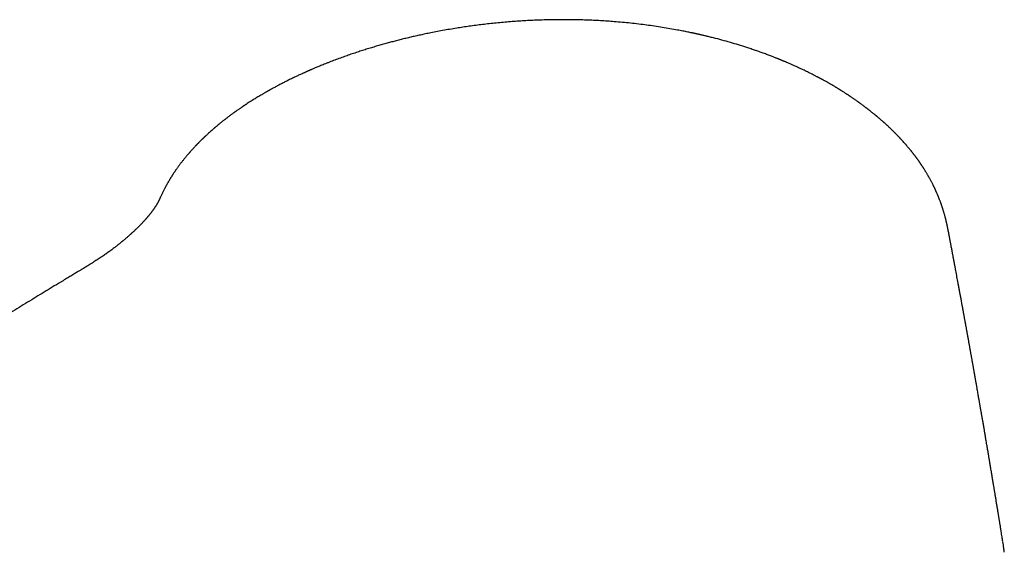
# Model space of a CAD drawing. Header units: millimetres. Extents: x 8 to 572, y 12 to 447.
# Tile 34 of 45: x 489 to 543, y 191 to 220. Entities that reach past the tile are written whole.
import ezdxf

# ---------------------------------------------------------------- set-up
doc = ezdxf.new("R2010")
doc.units = ezdxf.units.MM

msp = doc.modelspace()

# ---------------------------------------------------------------- linework, layer by layer
at = {"color": 7, "linetype": 'Continuous', "lineweight": 30}
for p, q in [((533.467, 216.713), (533.463, 216.715)), ((539.921, 208.686), (539.921, 208.69))]:
    msp.add_line(p, q, dxfattribs=at)
for points, knots in [([(533.463, 216.716), (533.435, 216.731), (533.382, 216.762), (533.305, 216.805), (533.235, 216.844), (533.173, 216.878), (533.119, 216.908), (533.072, 216.933), (533.034, 216.954), (533.004, 216.97), (532.982, 216.982), (532.966, 216.991), (532.955, 216.996), (532.946, 217.001), (532.937, 217.006), (532.922, 217.014), (532.899, 217.026), (532.868, 217.043), (532.828, 217.064), (532.782, 217.088), (532.729, 217.115), (532.601, 217.182), (532.41, 217.279), (532.157, 217.404), (531.953, 217.502), (531.789, 217.579), (531.663, 217.637), (531.536, 217.694), (531.407, 217.752), (531.276, 217.81), (531.144, 217.867), (531.032, 217.915), (530.945, 217.951), (530.886, 217.976), (530.834, 217.998), (530.79, 218.016), (530.754, 218.03), (530.724, 218.043), (530.694, 218.055), (530.661, 218.069), (530.621, 218.085), (530.577, 218.102), (530.522, 218.125), (530.455, 218.151), (530.376, 218.182), (530.288, 218.216), (530.19, 218.254), (530.082, 218.295), (529.97, 218.337), (529.856, 218.379), (529.741, 218.421), (529.622, 218.464), (529.501, 218.507), (529.339, 218.563), (529.137, 218.632), (528.827, 218.734), (528.448, 218.854), (527.996, 218.989), (527.536, 219.118), (527.184, 219.21), (526.949, 219.269), (526.836, 219.297), (526.732, 219.323), (526.637, 219.345), (526.552, 219.366), (526.475, 219.383), (526.408, 219.399), (526.35, 219.412), (526.302, 219.423), (526.267, 219.431), (526.244, 219.436), (526.229, 219.44), (526.218, 219.442), (526.207, 219.445), (526.19, 219.448), (526.163, 219.454), (526.126, 219.462), (526.085, 219.472), (526.04, 219.481), (525.994, 219.491), (525.946, 219.502), (525.876, 219.517), (525.783, 219.536), (525.663, 219.561), (525.535, 219.587), (525.399, 219.614), (525.254, 219.642), (525.018, 219.686), (524.691, 219.745), (524.271, 219.815), (523.846, 219.88), (523.414, 219.94), (522.976, 219.995), (522.532, 220.045), (522.082, 220.089), (521.659, 220.125), (521.261, 220.155), (520.889, 220.178), (520.509, 220.198), (520.112, 220.215), (519.697, 220.227), (519.263, 220.235), (518.822, 220.237), (518.373, 220.234), (517.916, 220.226), (517.487, 220.212), (517.084, 220.195), (516.711, 220.175), (516.333, 220.151), (515.951, 220.122), (515.567, 220.09), (515.182, 220.053), (514.802, 220.013), (514.43, 219.97), (514.065, 219.924), (513.709, 219.876), (513.36, 219.825), (513, 219.769), (512.63, 219.708), (512.25, 219.641), (511.881, 219.572), (511.545, 219.506), (511.24, 219.442), (510.966, 219.383), (510.698, 219.323), (510.434, 219.262), (510.171, 219.199), (509.906, 219.134), (509.647, 219.067), (509.391, 218.999), (509.138, 218.93), (508.878, 218.857), (508.613, 218.78), (508.342, 218.699), (508.067, 218.615), (507.79, 218.527), (507.511, 218.435), (507.226, 218.339), (506.938, 218.238), (506.645, 218.133), (506.349, 218.023), (506.101, 217.928), (505.908, 217.852), (505.772, 217.798), (505.645, 217.747), (505.528, 217.699), (505.421, 217.655), (505.324, 217.614), (505.239, 217.578), (505.165, 217.547), (505.103, 217.52), (505.047, 217.496), (504.998, 217.475), (504.956, 217.456), (504.921, 217.441), (504.893, 217.429), (504.874, 217.42), (504.862, 217.415), (504.856, 217.412), (504.85, 217.41), (504.842, 217.406), (504.829, 217.4), (504.803, 217.389), (504.766, 217.372), (504.72, 217.352), (504.668, 217.328), (504.611, 217.303), (504.542, 217.271), (504.46, 217.233), (504.363, 217.188), (504.256, 217.138), (504.144, 217.085), (504.03, 217.03), (503.922, 216.978), (503.818, 216.926), (503.716, 216.875), (503.615, 216.825), (503.516, 216.774), (503.422, 216.726), (503.332, 216.679), (503.241, 216.631), (503.148, 216.582), (503.052, 216.53), (502.971, 216.486), (502.905, 216.45), (502.857, 216.423), (502.812, 216.398), (502.772, 216.376), (502.738, 216.357), (502.71, 216.341), (502.687, 216.328), (502.665, 216.316), (502.639, 216.301), (502.604, 216.281), (502.562, 216.257), (502.512, 216.228), (502.457, 216.196), (502.4, 216.163), (502.292, 216.1), (502.133, 216.005), (501.927, 215.879), (501.712, 215.743), (501.555, 215.642), (501.456, 215.577), (501.426, 215.556), (501.4, 215.539), (501.379, 215.525), (501.362, 215.514), (501.35, 215.506), (501.339, 215.498), (501.327, 215.49), (501.31, 215.479), (501.287, 215.463), (501.254, 215.441), (501.213, 215.413), (501.142, 215.364), (501.047, 215.298), (500.929, 215.215), (500.835, 215.147), (500.763, 215.095), (500.711, 215.057), (500.66, 215.019), (500.612, 214.983), (500.564, 214.947), (500.517, 214.912), (500.474, 214.879), (500.436, 214.85), (500.403, 214.825), (500.372, 214.801), (500.339, 214.775), (500.3, 214.745), (500.255, 214.71), (500.198, 214.664), (500.129, 214.609), (500.049, 214.545), (499.982, 214.49), (499.927, 214.444), (499.888, 214.411), (499.851, 214.38), (499.82, 214.354), (499.797, 214.334), (499.778, 214.319), (499.762, 214.305), (499.744, 214.289), (499.722, 214.27), (499.697, 214.249), (499.669, 214.225), (499.641, 214.199), (499.561, 214.13), (499.478, 214.055), (499.391, 213.976), (499.349, 213.937), (499.307, 213.898), (499.272, 213.866), (499.245, 213.841), (499.228, 213.824), (499.215, 213.812), (499.204, 213.802), (499.192, 213.791), (499.176, 213.775), (499.154, 213.754), (499.127, 213.728), (499.097, 213.699), (499.052, 213.656), (498.993, 213.597), (498.936, 213.54), (498.891, 213.494), (498.86, 213.463), (498.83, 213.433), (498.804, 213.406), (498.784, 213.385), (498.769, 213.369), (498.757, 213.356), (498.743, 213.342), (498.725, 213.323), (498.693, 213.29), (498.65, 213.244), (498.599, 213.189), (498.551, 213.136), (498.507, 213.087), (498.467, 213.043), (498.434, 213.006), (498.407, 212.975), (498.385, 212.951), (498.364, 212.926), (498.341, 212.9), (498.315, 212.869), (498.284, 212.833), (498.248, 212.791), (498.209, 212.744), (498.171, 212.698), (498.135, 212.654), (498.098, 212.608), (498.057, 212.558), (498.012, 212.501), (497.968, 212.444), (497.925, 212.389), (497.885, 212.337), (497.846, 212.285), (497.808, 212.233), (497.769, 212.18), (497.731, 212.128), (497.698, 212.081), (497.67, 212.041), (497.645, 212.005), (497.62, 211.969), (497.593, 211.929), (497.565, 211.887), (497.535, 211.844), (497.506, 211.8), (497.479, 211.758), (497.453, 211.718), (497.428, 211.677), (497.4, 211.634), (497.372, 211.589), (497.345, 211.545), (497.317, 211.499), (497.289, 211.451), (497.259, 211.401), (497.229, 211.35), (497.201, 211.3), (497.172, 211.25), (497.144, 211.2), (497.117, 211.149), (497.09, 211.1), (497.065, 211.053), (497.037, 210.999), (497.005, 210.936), (496.968, 210.865), (496.935, 210.797), (496.904, 210.734), (496.877, 210.676), (496.849, 210.617), (496.823, 210.563), (496.801, 210.516), (496.782, 210.478), (496.766, 210.443), (496.752, 210.415), (496.741, 210.392), (496.731, 210.371), (496.72, 210.35), (496.711, 210.331), (496.702, 210.314), (496.695, 210.3), (496.687, 210.284), (496.678, 210.267), (496.67, 210.25), (496.663, 210.237), (496.657, 210.226), (496.651, 210.215), (496.645, 210.204), (496.638, 210.191), (496.629, 210.176), (496.62, 210.159), (496.611, 210.143), (496.602, 210.127), (496.594, 210.115), (496.588, 210.104), (496.581, 210.092), (496.573, 210.079), (496.565, 210.066), (496.558, 210.054), (496.552, 210.045), (496.547, 210.037), (496.541, 210.028), (496.535, 210.018), (496.528, 210.008), (496.517, 209.99), (496.501, 209.966), (496.482, 209.937), (496.463, 209.908), (496.442, 209.878), (496.42, 209.847), (496.4, 209.818), (496.382, 209.793), (496.364, 209.769), (496.346, 209.744), (496.328, 209.72), (496.311, 209.698), (496.295, 209.677), (496.277, 209.653), (496.258, 209.629), (496.237, 209.602), (496.216, 209.576), (496.195, 209.55), (496.176, 209.526), (496.16, 209.506), (496.145, 209.488), (496.13, 209.469), (496.111, 209.447), (496.089, 209.421), (496.066, 209.394), (496.042, 209.366), (496.018, 209.338), (495.995, 209.312), (495.973, 209.287), (495.953, 209.265), (495.935, 209.244), (495.913, 209.221), (495.887, 209.192), (495.858, 209.16), (495.827, 209.127), (495.795, 209.093), (495.763, 209.06), (495.732, 209.028), (495.704, 208.998), (495.677, 208.971), (495.652, 208.946), (495.629, 208.922), (495.604, 208.897), (495.575, 208.869), (495.541, 208.835), (495.504, 208.798), (495.464, 208.76), (495.426, 208.723), (495.39, 208.689), (495.357, 208.658), (495.325, 208.628), (495.296, 208.602), (495.274, 208.581), (495.258, 208.566), (495.245, 208.555), (495.231, 208.542), (495.215, 208.528), (495.196, 208.51), (495.173, 208.49), (495.133, 208.453), (495.075, 208.402), (495.008, 208.343), (494.948, 208.291), (494.895, 208.246), (494.845, 208.203), (494.799, 208.165), (494.759, 208.132), (494.724, 208.103), (494.692, 208.076), (494.658, 208.048), (494.62, 208.017), (494.576, 207.982), (494.525, 207.941), (494.468, 207.896), (494.405, 207.846), (494.337, 207.793), (494.261, 207.735), (494.176, 207.671), (494.103, 207.617), (494.047, 207.576), (494.012, 207.55), (493.98, 207.527), (493.953, 207.508), (493.93, 207.492), (493.912, 207.479), (493.898, 207.469), (493.886, 207.46), (493.87, 207.449), (493.848, 207.433), (493.82, 207.413), (493.768, 207.376), (493.692, 207.324), (493.594, 207.257), (493.491, 207.188), (493.384, 207.117), (493.27, 207.043), (493.149, 206.965), (493.049, 206.902), (492.973, 206.855), (492.927, 206.826), (492.884, 206.799), (492.845, 206.775), (492.81, 206.753), (492.779, 206.734), (492.751, 206.717), (492.728, 206.702), (492.709, 206.691), (492.691, 206.679), (492.67, 206.667), (492.643, 206.651), (492.615, 206.633), (492.582, 206.613), (492.544, 206.59), (492.502, 206.564), (492.456, 206.536), (492.398, 206.501), (492.329, 206.459), (492.246, 206.409), (492.155, 206.354), (492.056, 206.295), (491.949, 206.231), (491.837, 206.163), (491.72, 206.092), (491.598, 206.019), (491.471, 205.942), (491.342, 205.864), (491.108, 205.723), (490.769, 205.516), (490.321, 205.244), (489.867, 204.967), (489.407, 204.686), (488.941, 204.4), (488.534, 204.15), (488.185, 203.935), (487.896, 203.757), (487.606, 203.578), (487.314, 203.398), (487.025, 203.219), (486.743, 203.044), (486.469, 202.874), (486.201, 202.708), (485.939, 202.544), (485.682, 202.384), (485.431, 202.227), (485.186, 202.075), (484.949, 201.926), (484.719, 201.782), (484.496, 201.642), (484.288, 201.512), (484.096, 201.391), (483.918, 201.279), (483.745, 201.171), (483.578, 201.066), (483.417, 200.964), (483.261, 200.865), (483.11, 200.77), (482.933, 200.658), (482.726, 200.527), (482.485, 200.375), (482.238, 200.218), (481.983, 200.056), (481.72, 199.889), (481.448, 199.716), (481.169, 199.538), (480.884, 199.356), (480.593, 199.171), (480.298, 198.981), (479.997, 198.789), (479.691, 198.592), (479.375, 198.389), (479.05, 198.18), (478.718, 197.966), (478.381, 197.749), (478.043, 197.53), (477.703, 197.31), (477.362, 197.088), (476.878, 196.774), (476.25, 196.365), (475.477, 195.859), (474.697, 195.348), (474.083, 194.943), (473.635, 194.648), (473.356, 194.464), (473.077, 194.278), (472.797, 194.093), (472.521, 193.91), (472.251, 193.731), (471.99, 193.557), (471.735, 193.387), (471.484, 193.22), (471.239, 193.056), (470.999, 192.896), (470.766, 192.74), (470.54, 192.588), (470.321, 192.441), (470.111, 192.3), (469.908, 192.163), (469.711, 192.031), (469.541, 191.917), (469.397, 191.819), (469.277, 191.738), (469.159, 191.659), (469.044, 191.581), (468.93, 191.504), (468.807, 191.421), (468.673, 191.33), (468.526, 191.23), (468.373, 191.127), (468.211, 191.017), (468.041, 190.902), (467.862, 190.78), (467.677, 190.654), (467.485, 190.523), (467.288, 190.388), (467.086, 190.251), (466.879, 190.109), (466.666, 189.963), (466.445, 189.812), (466.217, 189.655), (465.98, 189.493), (465.738, 189.326), (465.489, 189.154), (465.235, 188.98), (464.982, 188.804), (464.698, 188.608), (464.387, 188.392), (464.05, 188.158), (463.72, 187.928), (463.398, 187.704), (463.085, 187.485), (462.782, 187.273), (462.488, 187.067), (462.201, 186.865), (461.961, 186.695), (461.764, 186.557), (461.611, 186.449), (461.459, 186.342), (461.311, 186.237), (461.168, 186.136), (461.033, 186.04), (460.904, 185.949), (460.783, 185.863), (460.669, 185.782), (460.562, 185.705), (460.461, 185.634), (460.368, 185.568), (460.296, 185.516), (460.245, 185.48), (460.215, 185.458), (460.189, 185.44), (460.17, 185.426), (460.152, 185.414), (460.134, 185.401), (460.11, 185.384), (460.074, 185.358), (460.025, 185.323), (459.963, 185.279), (459.894, 185.23), (459.819, 185.176), (459.737, 185.118), (459.649, 185.055), (459.551, 184.985), (459.443, 184.907), (459.323, 184.822), (459.197, 184.731), (459.066, 184.637), (458.9, 184.518), (458.703, 184.376), (458.478, 184.214), (458.26, 184.057), (458.048, 183.903), (457.844, 183.756), (457.65, 183.616), (457.464, 183.481), (457.308, 183.368), (457.182, 183.276), (457.086, 183.206), (456.995, 183.14), (456.91, 183.079), (456.832, 183.021), (456.759, 182.968), (456.691, 182.919), (456.637, 182.879), (456.593, 182.847), (456.56, 182.823), (456.531, 182.802), (456.507, 182.784), (456.488, 182.771), (456.471, 182.758), (456.451, 182.743), (456.425, 182.724), (456.392, 182.701), (456.354, 182.672), (456.31, 182.641), (456.264, 182.607), (456.135, 182.512), (455.993, 182.408), (455.838, 182.295), (455.753, 182.232), (455.668, 182.17), (455.582, 182.108), (455.495, 182.043), (455.399, 181.973), (455.295, 181.896), (455.181, 181.812), (455.061, 181.724), (454.934, 181.63), (454.801, 181.532), (454.661, 181.428), (454.541, 181.34), (454.446, 181.27), (454.381, 181.222), (454.324, 181.179), (454.273, 181.142), (454.23, 181.11), (454.195, 181.084), (454.169, 181.065), (454.15, 181.051), (454.134, 181.038), (454.118, 181.027), (454.101, 181.014), (454.078, 180.997), (454.045, 180.973), (454.002, 180.941), (453.95, 180.903), (453.89, 180.858), (453.828, 180.812), (453.764, 180.764), (453.7, 180.717), (453.635, 180.668), (453.57, 180.62), (453.482, 180.554), (453.373, 180.473), (453.246, 180.379), (453.127, 180.29), (453.022, 180.212), (452.929, 180.142), (452.843, 180.077), (452.754, 180.011), (452.664, 179.943), (452.588, 179.887), (452.529, 179.843), (452.488, 179.812), (452.452, 179.785), (452.42, 179.762), (452.397, 179.744), (452.379, 179.731), (452.367, 179.721), (452.355, 179.712), (452.339, 179.701), (452.319, 179.686), (452.293, 179.666), (452.261, 179.642), (452.226, 179.615), (452.188, 179.587), (452.15, 179.559), (452.065, 179.494), (451.969, 179.422), (451.866, 179.344), (451.804, 179.297), (451.747, 179.254), (451.696, 179.214), (451.654, 179.182), (451.621, 179.156), (451.596, 179.136), (451.569, 179.115), (451.536, 179.089), (451.492, 179.053), (451.44, 179.01), (451.384, 178.963), (451.332, 178.919), (451.283, 178.876), (451.238, 178.836), (451.197, 178.798), (451.158, 178.761), (451.116, 178.721), (451.076, 178.681), (451.04, 178.645), (451.012, 178.616), (450.984, 178.587), (450.954, 178.555), (450.924, 178.523), (450.896, 178.491), (450.87, 178.462), (450.846, 178.434), (450.82, 178.404), (450.792, 178.37), (450.761, 178.333), (450.729, 178.292), (450.696, 178.249), (450.666, 178.209), (450.64, 178.174), (450.62, 178.146), (450.602, 178.12), (450.583, 178.093), (450.565, 178.066), (450.546, 178.039), (450.526, 178.008), (450.503, 177.972), (450.476, 177.929), (450.448, 177.882), (450.422, 177.838), (450.4, 177.798), (450.384, 177.769), (450.37, 177.745), (450.358, 177.722), (450.345, 177.698), (450.331, 177.67), (450.316, 177.639), (450.3, 177.606), (450.283, 177.571), (450.267, 177.537), (450.251, 177.501), (450.235, 177.466), (450.22, 177.43), (450.205, 177.394), (450.189, 177.355), (450.172, 177.311), (450.154, 177.262), (450.137, 177.212), (450.121, 177.166), (450.106, 177.12), (450.093, 177.077), (450.082, 177.037), (450.072, 177.001), (450.063, 176.969), (450.055, 176.937), (450.047, 176.907), (450.04, 176.876), (450.033, 176.847), (450.027, 176.819), (450.021, 176.792), (450.016, 176.763), (450.009, 176.731), (450.003, 176.697), (449.997, 176.664), (449.993, 176.636), (449.989, 176.614), (449.986, 176.594), (449.983, 176.573), (449.98, 176.549), (449.977, 176.524), (449.973, 176.495), (449.97, 176.464), (449.967, 176.432), (449.964, 176.399), (449.961, 176.364), (449.958, 176.327), (449.956, 176.29), (449.954, 176.257), (449.953, 176.227), (449.952, 176.203), (449.951, 176.179), (449.951, 176.153), (449.95, 176.122), (449.95, 176.087), (449.951, 176.051), (449.951, 176.016), (449.952, 175.986), (449.953, 175.958), (449.955, 175.928), (449.956, 175.895), (449.958, 175.864), (449.96, 175.837), (449.963, 175.807), (449.966, 175.773), (449.97, 175.73), (449.975, 175.682), (449.981, 175.636), (449.987, 175.593), (449.993, 175.557), (449.997, 175.529), (450.001, 175.507), (450.004, 175.491), (450.007, 175.47), (450.012, 175.442), (450.018, 175.412), (450.022, 175.391), (450.023, 175.382)], [0, 0, 0, 0, 0.000949, 0.0018122, 0.0025895, 0.0032809, 0.0038864, 0.0044059, 0.0048394, 0.0051482, 0.0053912, 0.0055683, 0.0056795, 0.0057569, 0.0058542, 0.0059801, 0.0062507, 0.0065993, 0.0070259, 0.0075305, 0.0081131, 0.0087454, 0.0116954, 0.0142793, 0.0168159, 0.0181027, 0.0194005, 0.0207091, 0.0220286, 0.023359, 0.0247003, 0.0260396, 0.0267138, 0.0273084, 0.0278234, 0.0282588, 0.0286146, 0.0288945, 0.0291543, 0.029509, 0.0298856, 0.0303257, 0.0308296, 0.031513, 0.032287, 0.0331517, 0.0341071, 0.0351532, 0.0362901, 0.0373345, 0.0384454, 0.0395974, 0.040752, 0.0419088, 0.0441872, 0.0464739, 0.0505777, 0.0547077, 0.0588637, 0.0630457, 0.0641269, 0.065129, 0.0660469, 0.0668805, 0.0676298, 0.0682949, 0.0688941, 0.0694032, 0.069822, 0.0701506, 0.070311, 0.0704357, 0.0705248, 0.0705997, 0.0707272, 0.0709734, 0.071309, 0.0716787, 0.0720648, 0.0724673, 0.0728864, 0.0733219, 0.0742822, 0.0753139, 0.0764172, 0.0775921, 0.0788385, 0.0801405, 0.08366, 0.0872133, 0.0908002, 0.0944207, 0.0980746, 0.1017619, 0.1054825, 0.1092382, 0.1122388, 0.1152935, 0.1184023, 0.1215651, 0.1250411, 0.1285798, 0.132181, 0.1358444, 0.1395698, 0.1433573, 0.1463768, 0.1494347, 0.1525311, 0.1556659, 0.1588392, 0.1620346, 0.1651817, 0.1682724, 0.1713068, 0.1742849, 0.1772066, 0.1800721, 0.1833769, 0.1866036, 0.1897521, 0.1928223, 0.1952517, 0.1976298, 0.1999566, 0.2022322, 0.2045612, 0.2068676, 0.2092525, 0.2114542, 0.2137239, 0.2160615, 0.2184671, 0.2209406, 0.2234818, 0.2260222, 0.2286267, 0.2312954, 0.2340281, 0.2368248, 0.2396854, 0.2426098, 0.2440451, 0.2453895, 0.2466429, 0.2478055, 0.2488772, 0.2498582, 0.2507483, 0.2514528, 0.2520878, 0.2526534, 0.2531496, 0.2535764, 0.2539338, 0.2542218, 0.2544404, 0.2545237, 0.2545897, 0.2546383, 0.2546933, 0.2548314, 0.2550588, 0.2554799, 0.25596, 0.2564934, 0.2570802, 0.2577204, 0.2586394, 0.2596498, 0.2607516, 0.2619951, 0.2631985, 0.2643556, 0.2654664, 0.266531, 0.2676646, 0.2687406, 0.269759, 0.2707341, 0.2717335, 0.2727662, 0.2738322, 0.2749315, 0.2754956, 0.2760626, 0.276579, 0.2770316, 0.2774203, 0.2777401, 0.2779982, 0.2782186, 0.2784919, 0.278898, 0.2793918, 0.2799733, 0.2806289, 0.2812967, 0.281969, 0.2844073, 0.2869015, 0.289377, 0.2922684, 0.2927041, 0.2930859, 0.2934104, 0.2936775, 0.2938873, 0.2940398, 0.2941489, 0.2943001, 0.2945081, 0.2947728, 0.2952052, 0.2957348, 0.2963618, 0.297914, 0.2994405, 0.3009404, 0.3016383, 0.3023302, 0.3030163, 0.3036793, 0.3042864, 0.3049772, 0.3055763, 0.3060837, 0.3065223, 0.3069337, 0.3073755, 0.3079115, 0.3085418, 0.3092663, 0.3103342, 0.3114658, 0.3126606, 0.3132458, 0.313845, 0.3143968, 0.3148521, 0.3152108, 0.3154421, 0.3156617, 0.3159328, 0.3162554, 0.3166296, 0.317054, 0.317493, 0.3179305, 0.3206436, 0.3213104, 0.3219716, 0.3226274, 0.3232748, 0.3236243, 0.3238989, 0.3240986, 0.3242374, 0.324405, 0.3246832, 0.3250339, 0.3254571, 0.3259528, 0.3264993, 0.3276348, 0.3288524, 0.3293623, 0.3298854, 0.3304103, 0.3308609, 0.3312231, 0.3314456, 0.3316226, 0.3318501, 0.3321538, 0.332533, 0.3334871, 0.3343877, 0.335235, 0.3360288, 0.3367502, 0.3373863, 0.3378261, 0.3382132, 0.3385709, 0.3389907, 0.339482, 0.3400246, 0.3407255, 0.3414805, 0.342228, 0.3429195, 0.343555, 0.3443821, 0.3452779, 0.3462157, 0.3470349, 0.3478433, 0.3486382, 0.3494231, 0.350227, 0.3510534, 0.3518265, 0.3523691, 0.3528726, 0.3534196, 0.3540194, 0.3546527, 0.3553123, 0.3559859, 0.3566148, 0.3571915, 0.3577738, 0.3584104, 0.3591003, 0.3597724, 0.360383, 0.3611332, 0.3618735, 0.3626127, 0.3633632, 0.3640665, 0.3648314, 0.3655877, 0.366309, 0.3669989, 0.367665, 0.3686986, 0.3697903, 0.3709424, 0.3718431, 0.3727753, 0.3737392, 0.3747208, 0.3754437, 0.3761137, 0.3767308, 0.3773088, 0.3776684, 0.3780556, 0.3784675, 0.3788563, 0.3792064, 0.3795265, 0.3798892, 0.3803114, 0.3806958, 0.3809989, 0.3812253, 0.3814645, 0.3817451, 0.3820671, 0.3824325, 0.3828332, 0.3832746, 0.3836741, 0.383982, 0.3842025, 0.384481, 0.3848188, 0.3851536, 0.3854278, 0.3856337, 0.3858064, 0.3860026, 0.3862229, 0.3864674, 0.3867329, 0.3873901, 0.3880854, 0.388654, 0.3892531, 0.3899723, 0.3905924, 0.3910842, 0.3915323, 0.3920496, 0.3925375, 0.3929677, 0.3933627, 0.393817, 0.3943405, 0.3948221, 0.3953437, 0.3958787, 0.3963372, 0.3967118, 0.3970075, 0.3973742, 0.3978033, 0.3982947, 0.398822, 0.3993518, 0.3998726, 0.4003832, 0.4008487, 0.4012534, 0.4016155, 0.4020266, 0.4025843, 0.4031897, 0.4038063, 0.4044343, 0.4050665, 0.4056683, 0.4062038, 0.406708, 0.4071725, 0.4075938, 0.4080025, 0.4085444, 0.4091644, 0.4098535, 0.4105615, 0.4112805, 0.4118533, 0.4124329, 0.4130041, 0.4134949, 0.4138963, 0.4141283, 0.414318, 0.4145339, 0.4148026, 0.4151242, 0.4154985, 0.4159254, 0.4171388, 0.4183129, 0.4191761, 0.4200169, 0.4208237, 0.4215367, 0.4221475, 0.422656, 0.4231465, 0.4236509, 0.424216, 0.4248713, 0.4256313, 0.426485, 0.427417, 0.4284138, 0.4294754, 0.4307178, 0.4320385, 0.4325772, 0.4330767, 0.4335132, 0.4338868, 0.4342026, 0.4344532, 0.4346385, 0.4347772, 0.4349579, 0.4352753, 0.4356834, 0.4361315, 0.4373885, 0.4387276, 0.4400384, 0.4414259, 0.4428908, 0.444433, 0.4460526, 0.4466658, 0.4472585, 0.4477959, 0.448278, 0.4487048, 0.4490765, 0.4494435, 0.4497339, 0.4499476, 0.4501142, 0.4504238, 0.4507222, 0.4510716, 0.4514746, 0.4519312, 0.4524413, 0.453005, 0.4536222, 0.4545282, 0.455529, 0.4566246, 0.4578149, 0.4591, 0.46048, 0.4618682, 0.4633412, 0.464885, 0.4664416, 0.4680049, 0.4733395, 0.4787491, 0.4842339, 0.4897939, 0.4954291, 0.5011395, 0.5046064, 0.5081005, 0.5116218, 0.5151702, 0.5187183, 0.5221249, 0.5254493, 0.5286912, 0.5318509, 0.5349901, 0.5380436, 0.5410114, 0.5438934, 0.5466896, 0.5494001, 0.5520249, 0.5542512, 0.5564118, 0.5585068, 0.560536, 0.5624997, 0.5643976, 0.5662299, 0.5680083, 0.5708492, 0.5737718, 0.576776, 0.5798618, 0.5830875, 0.5863979, 0.5897929, 0.5932725, 0.5968368, 0.6004198, 0.6040845, 0.6078308, 0.6116588, 0.6156491, 0.6197245, 0.6238507, 0.6279939, 0.6321541, 0.6363314, 0.6405258, 0.649929, 0.6594169, 0.6689895, 0.6786467, 0.6820662, 0.6854963, 0.6889368, 0.6923878, 0.6958276, 0.6991309, 0.7023552, 0.7055007, 0.7085672, 0.7116085, 0.7145679, 0.7174455, 0.7202412, 0.7229552, 0.725541, 0.728048, 0.7304759, 0.732825, 0.7343472, 0.7358342, 0.7372862, 0.7387031, 0.7400925, 0.7415189, 0.7432665, 0.745086, 0.7469776, 0.7489412, 0.7510794, 0.753297, 0.7555939, 0.7579702, 0.7604258, 0.7629147, 0.7654803, 0.7681223, 0.770841, 0.7736941, 0.776627, 0.7796396, 0.782732, 0.7859027, 0.7890708, 0.7921913, 0.7964799, 0.8006752, 0.804777, 0.8087855, 0.8127006, 0.8164548, 0.8201189, 0.8236929, 0.8271767, 0.8291228, 0.8310396, 0.8329271, 0.8347852, 0.8365889, 0.8382737, 0.8398723, 0.8413847, 0.8428109, 0.8441509, 0.8454046, 0.8465721, 0.8476533, 0.8480973, 0.8484819, 0.8487985, 0.8490471, 0.8492173, 0.8494463, 0.8497403, 0.8500995, 0.8507957, 0.8515731, 0.8524313, 0.8533703, 0.8543901, 0.8554907, 0.8566722, 0.8580653, 0.8595562, 0.861145, 0.8628135, 0.8644697, 0.8673646, 0.8701791, 0.8729133, 0.8755671, 0.8781404, 0.8805403, 0.8828657, 0.8851166, 0.8863943, 0.8876004, 0.8887335, 0.8897937, 0.890781, 0.8916953, 0.8925367, 0.8933051, 0.8937507, 0.8941675, 0.8945451, 0.8948464, 0.8950681, 0.8952441, 0.8954965, 0.8958257, 0.8962315, 0.8967142, 0.8972734, 0.8978651, 0.898455, 0.9021183, 0.9031938, 0.9042626, 0.9053246, 0.9063799, 0.9074672, 0.9086236, 0.9099641, 0.9113869, 0.9128922, 0.9144799, 0.9161501, 0.9179029, 0.9197375, 0.9206418, 0.9214559, 0.9221796, 0.9228129, 0.9233559, 0.9238084, 0.9241005, 0.9243368, 0.9245278, 0.9247231, 0.9249291, 0.9251597, 0.9255978, 0.9261399, 0.9267859, 0.927536, 0.9283901, 0.9291342, 0.9299425, 0.9307764, 0.9315897, 0.9323822, 0.9340765, 0.9356673, 0.9371547, 0.9385386, 0.9396042, 0.9406719, 0.9417742, 0.9429112, 0.9440829, 0.9446094, 0.9451353, 0.9455991, 0.9459872, 0.9462996, 0.9464918, 0.9466373, 0.9467662, 0.9469532, 0.9472018, 0.9475326, 0.9479327, 0.9483935, 0.9488648, 0.9493385, 0.9498145, 0.9520901, 0.952914, 0.9536928, 0.9544012, 0.9550394, 0.9556072, 0.9559581, 0.9562526, 0.9565568, 0.9569615, 0.9574671, 0.9582007, 0.9589024, 0.9595775, 0.9601912, 0.9607825, 0.9613238, 0.9618, 0.9623368, 0.9630118, 0.9634591, 0.9638204, 0.9642028, 0.9646519, 0.9650994, 0.9655198, 0.9659053, 0.9662538, 0.9666439, 0.9670851, 0.9675672, 0.968083, 0.968638, 0.9692039, 0.9696064, 0.9699266, 0.970248, 0.9705805, 0.9709139, 0.9712437, 0.971577, 0.9720504, 0.972553, 0.9731073, 0.973734, 0.974136, 0.9744957, 0.9747656, 0.9749988, 0.9752848, 0.9756232, 0.9759581, 0.9763684, 0.9767546, 0.9771704, 0.9775663, 0.9779765, 0.9783879, 0.9787902, 0.97919, 0.9797053, 0.9803152, 0.9808395, 0.9813725, 0.981878, 0.9823863, 0.982832, 0.9832191, 0.9835759, 0.9839055, 0.9842774, 0.9845946, 0.9849302, 0.9852417, 0.9855287, 0.985833, 0.9861827, 0.9865778, 0.9869711, 0.987265, 0.9875024, 0.9876959, 0.9879181, 0.9881801, 0.9884745, 0.9887574, 0.9891225, 0.989468, 0.9898156, 0.9901828, 0.9906152, 0.9910023, 0.9913827, 0.9917005, 0.9919554, 0.9921743, 0.9924686, 0.9927995, 0.9931691, 0.9935775, 0.9939585, 0.994268, 0.9945289, 0.9948523, 0.9952171, 0.9955428, 0.9958214, 0.9960633, 0.9964576, 0.9968665, 0.9973319, 0.9978455, 0.9981948, 0.9985236, 0.9988203, 0.9989533, 0.9990793, 0.9992466, 0.9994767, 0.9997719, 1, 1, 1, 1]), ([(539.921, 208.69), (539.92, 208.695), (539.917, 208.71), (539.912, 208.735), (539.907, 208.763), (539.901, 208.792), (539.894, 208.827), (539.886, 208.866), (539.878, 208.904), (539.872, 208.937), (539.865, 208.966), (539.86, 208.991), (539.854, 209.017), (539.848, 209.047), (539.841, 209.078), (539.834, 209.109), (539.828, 209.136), (539.821, 209.163), (539.814, 209.194), (539.806, 209.229), (539.797, 209.265), (539.789, 209.297), (539.782, 209.326), (539.775, 209.353), (539.766, 209.389), (539.753, 209.436), (539.737, 209.496), (539.72, 209.556), (539.704, 209.615), (539.687, 209.675), (539.668, 209.738), (539.651, 209.792), (539.638, 209.833), (539.63, 209.859), (539.623, 209.882), (539.615, 209.906), (539.607, 209.932), (539.596, 209.965), (539.583, 210.005), (539.568, 210.048), (539.552, 210.093), (539.536, 210.141), (539.518, 210.191), (539.5, 210.241), (539.481, 210.29), (539.462, 210.341), (539.444, 210.389), (539.427, 210.432), (539.414, 210.465), (539.402, 210.494), (539.392, 210.521), (539.38, 210.549), (539.366, 210.584), (539.348, 210.627), (539.328, 210.675), (539.306, 210.725), (539.286, 210.772), (539.267, 210.814), (539.25, 210.852), (539.235, 210.885), (539.221, 210.916), (539.206, 210.949), (539.19, 210.984), (539.171, 211.023), (539.151, 211.065), (539.129, 211.111), (539.102, 211.166), (539.071, 211.227), (539.038, 211.292), (539.005, 211.357), (538.969, 211.424), (538.932, 211.493), (538.898, 211.555), (538.869, 211.607), (538.844, 211.651), (538.818, 211.696), (538.791, 211.744), (538.762, 211.793), (538.731, 211.845), (538.7, 211.896), (538.668, 211.948), (538.637, 211.999), (538.608, 212.044), (538.583, 212.084), (538.562, 212.118), (538.54, 212.152), (538.517, 212.186), (538.496, 212.218), (538.477, 212.247), (538.461, 212.271), (538.446, 212.294), (538.429, 212.318), (538.41, 212.346), (538.389, 212.378), (538.366, 212.411), (538.342, 212.446), (538.316, 212.482), (538.289, 212.521), (538.264, 212.557), (538.242, 212.586), (538.227, 212.607), (538.215, 212.624), (538.202, 212.642), (538.186, 212.664), (538.165, 212.692), (538.141, 212.724), (538.116, 212.758), (538.09, 212.792), (538.065, 212.825), (538.04, 212.858), (538.014, 212.891), (537.99, 212.922), (537.969, 212.95), (537.951, 212.973), (537.937, 212.99), (537.926, 213.003), (537.916, 213.016), (537.903, 213.033), (537.886, 213.054), (537.867, 213.078), (537.837, 213.115), (537.799, 213.161), (537.756, 213.213), (537.717, 213.259), (537.685, 213.297), (537.657, 213.33), (537.63, 213.361), (537.6, 213.396), (537.554, 213.449), (537.492, 213.519), (537.431, 213.587), (537.384, 213.638), (537.355, 213.67), (537.328, 213.699), (537.305, 213.724), (537.285, 213.746), (537.265, 213.766), (537.244, 213.789), (537.219, 213.815), (537.163, 213.875), (537.103, 213.936), (537.043, 213.997), (537.013, 214.028), (536.982, 214.059), (536.952, 214.089), (536.923, 214.117), (536.898, 214.142), (536.874, 214.165), (536.849, 214.19), (536.819, 214.219), (536.783, 214.254), (536.742, 214.293), (536.698, 214.335), (536.653, 214.378), (536.612, 214.416), (536.575, 214.45), (536.544, 214.479), (536.514, 214.506), (536.487, 214.53), (536.464, 214.551), (536.444, 214.569), (536.428, 214.584), (536.409, 214.601), (536.384, 214.622), (536.353, 214.651), (536.316, 214.683), (536.276, 214.718), (536.233, 214.755), (536.193, 214.79), (536.157, 214.821), (536.124, 214.849), (536.093, 214.876), (536.064, 214.9), (536.039, 214.921), (536.019, 214.937), (536.003, 214.952), (535.985, 214.966), (535.964, 214.983), (535.938, 215.005), (535.908, 215.029), (535.869, 215.062), (535.822, 215.1), (535.771, 215.141), (535.724, 215.178), (535.683, 215.211), (535.644, 215.241), (535.61, 215.268), (535.581, 215.291), (535.557, 215.31), (535.538, 215.324), (535.523, 215.336), (535.509, 215.347), (535.493, 215.359), (535.473, 215.374), (535.448, 215.393), (535.403, 215.428), (535.341, 215.474), (535.264, 215.532), (535.192, 215.586), (535.131, 215.63), (535.081, 215.666), (535.044, 215.693), (535.008, 215.719), (534.971, 215.745), (534.929, 215.774), (534.882, 215.808), (534.829, 215.844), (534.776, 215.882), (534.722, 215.919), (534.668, 215.956), (534.615, 215.992), (534.569, 216.022), (534.532, 216.048), (534.502, 216.068), (534.475, 216.086), (534.449, 216.103), (534.42, 216.122), (534.389, 216.143), (534.348, 216.169), (534.296, 216.203), (534.232, 216.244), (534.175, 216.281), (534.126, 216.312), (534.089, 216.335), (534.056, 216.357), (534.028, 216.374), (534.006, 216.387), (533.992, 216.397), (533.982, 216.403), (533.971, 216.41), (533.956, 216.419), (533.935, 216.432), (533.907, 216.449), (533.872, 216.471), (533.827, 216.498), (533.772, 216.532), (533.708, 216.57), (533.636, 216.614), (533.555, 216.662), (533.498, 216.695), (533.468, 216.713)], [0, 0, 0, 0, 0.001099, 0.00339, 0.005269, 0.007052, 0.010093, 0.013513, 0.016712, 0.019627, 0.022159, 0.024291, 0.026503, 0.029267, 0.032521, 0.035465, 0.037848, 0.040105, 0.043098, 0.046853, 0.050412, 0.053565, 0.056324, 0.058959, 0.061588, 0.067063, 0.073293, 0.079662, 0.085428, 0.091492, 0.098084, 0.10513, 0.108343, 0.111047, 0.113323, 0.115764, 0.118488, 0.121493, 0.126449, 0.13105, 0.135402, 0.140715, 0.146357, 0.151715, 0.156803, 0.16231, 0.168381, 0.172539, 0.176214, 0.179393, 0.182075, 0.185008, 0.188822, 0.193516, 0.199267, 0.204844, 0.210165, 0.214936, 0.219128, 0.222755, 0.226182, 0.22957, 0.233777, 0.238046, 0.24282, 0.248132, 0.253592, 0.261575, 0.269084, 0.276086, 0.283894, 0.29215, 0.300127, 0.305468, 0.31044, 0.315605, 0.321279, 0.327188, 0.332959, 0.339528, 0.345604, 0.351471, 0.357858, 0.361732, 0.365719, 0.369817, 0.374026, 0.378073, 0.381468, 0.384201, 0.386786, 0.389755, 0.393147, 0.396962, 0.401189, 0.405286, 0.409697, 0.414421, 0.419411, 0.422777, 0.425331, 0.427116, 0.429006, 0.431848, 0.435334, 0.439431, 0.443654, 0.447843, 0.451997, 0.456117, 0.460203, 0.464215, 0.467706, 0.47055, 0.472748, 0.47406, 0.475649, 0.477736, 0.480323, 0.483408, 0.486891, 0.494291, 0.500881, 0.506677, 0.5118, 0.515397, 0.519271, 0.523701, 0.528689, 0.539533, 0.550679, 0.555138, 0.55946, 0.563253, 0.566504, 0.569258, 0.571658, 0.574547, 0.578012, 0.58197, 0.598043, 0.602188, 0.6063, 0.610378, 0.614423, 0.618329, 0.621694, 0.624479, 0.627598, 0.631488, 0.636241, 0.641777, 0.647481, 0.653228, 0.659018, 0.663023, 0.667048, 0.670891, 0.674253, 0.67713, 0.679522, 0.681431, 0.683343, 0.686514, 0.690394, 0.694965, 0.699902, 0.705088, 0.710525, 0.714327, 0.718243, 0.722167, 0.725608, 0.728504, 0.730855, 0.732676, 0.734447, 0.736923, 0.740105, 0.743715, 0.747224, 0.753788, 0.759917, 0.765021, 0.769779, 0.774168, 0.77802, 0.781302, 0.784014, 0.786157, 0.787757, 0.789023, 0.790797, 0.79308, 0.795872, 0.799087, 0.808034, 0.816462, 0.824382, 0.831831, 0.836256, 0.840324, 0.843997, 0.847777, 0.852153, 0.857299, 0.862975, 0.868676, 0.874333, 0.879947, 0.885518, 0.890682, 0.894209, 0.89727, 0.899874, 0.902496, 0.905408, 0.908611, 0.912105, 0.917868, 0.924365, 0.931597, 0.935261, 0.939077, 0.942537, 0.945357, 0.947537, 0.948836, 0.949714, 0.950604, 0.952093, 0.954183, 0.956874, 0.960165, 0.964765, 0.970181, 0.976413, 0.983461, 0.991324, 1, 1, 1, 1]), ([(542.909, 191.66), (542.902, 191.7), (542.889, 191.785), (542.868, 191.916), (542.845, 192.058), (542.824, 192.186), (542.805, 192.302), (542.789, 192.401), (542.774, 192.497), (542.759, 192.587), (542.746, 192.672), (542.733, 192.751), (542.72, 192.828), (542.708, 192.902), (542.696, 192.975), (542.684, 193.05), (542.671, 193.128), (542.658, 193.211), (542.643, 193.3), (542.628, 193.394), (542.612, 193.49), (542.596, 193.59), (542.579, 193.691), (542.562, 193.795), (542.545, 193.899), (542.529, 194.001), (542.512, 194.1), (542.497, 194.194), (542.482, 194.284), (542.468, 194.369), (542.455, 194.45), (542.441, 194.53), (542.428, 194.612), (542.413, 194.702), (542.396, 194.802), (542.379, 194.907), (542.361, 195.017), (542.342, 195.131), (542.322, 195.246), (542.302, 195.366), (542.282, 195.488), (542.262, 195.61), (542.243, 195.725), (542.224, 195.834), (542.208, 195.931), (542.193, 196.018), (542.18, 196.098), (542.166, 196.18), (542.151, 196.268), (542.136, 196.362), (542.118, 196.466), (542.099, 196.58), (542.078, 196.704), (542.057, 196.829), (542.034, 196.961), (542.011, 197.095), (541.988, 197.23), (541.967, 197.356), (541.947, 197.473), (541.929, 197.577), (541.913, 197.673), (541.897, 197.767), (541.88, 197.868), (541.861, 197.974), (541.844, 198.078), (541.826, 198.18), (541.809, 198.277), (541.792, 198.376), (541.775, 198.476), (541.758, 198.574), (541.743, 198.665), (541.728, 198.748), (541.715, 198.824), (541.703, 198.896), (541.69, 198.966), (541.678, 199.035), (541.666, 199.105), (541.654, 199.177), (541.641, 199.254), (541.626, 199.336), (541.611, 199.422), (541.595, 199.517), (541.576, 199.622), (541.557, 199.736), (541.535, 199.857), (541.516, 199.968), (541.499, 200.066), (541.485, 200.146), (541.472, 200.218), (541.461, 200.284), (541.45, 200.343), (541.439, 200.407), (541.427, 200.477), (541.413, 200.554), (541.398, 200.639), (541.381, 200.735), (541.366, 200.822), (541.354, 200.892), (541.344, 200.944), (541.334, 201.003), (541.323, 201.063), (541.312, 201.125), (541.301, 201.186), (541.29, 201.252), (541.278, 201.319), (541.267, 201.382), (541.256, 201.44), (541.247, 201.492), (541.239, 201.539), (541.229, 201.592), (541.218, 201.654), (541.206, 201.725), (541.193, 201.797), (541.18, 201.869), (541.168, 201.938), (541.157, 201.999), (541.147, 202.052), (541.139, 202.097), (541.132, 202.137), (541.125, 202.176), (541.117, 202.221), (541.107, 202.278), (541.095, 202.346), (541.081, 202.423), (541.066, 202.508), (541.043, 202.632), (541.015, 202.79), (540.987, 202.945), (540.966, 203.063), (540.951, 203.146), (540.936, 203.229), (540.921, 203.31), (540.907, 203.389), (540.894, 203.462), (540.882, 203.526), (540.872, 203.579), (540.865, 203.622), (540.858, 203.657), (540.852, 203.692), (540.845, 203.73), (540.836, 203.777), (540.826, 203.835), (540.813, 203.904), (540.8, 203.977), (540.786, 204.054), (540.772, 204.133), (540.757, 204.213), (540.742, 204.295), (540.727, 204.376), (540.687, 204.593), (540.646, 204.816), (540.605, 205.043), (540.588, 205.135), (540.572, 205.222), (540.558, 205.295), (540.547, 205.354), (540.538, 205.402), (540.53, 205.446), (540.523, 205.485), (540.517, 205.52), (540.51, 205.555), (540.503, 205.595), (540.494, 205.642), (540.484, 205.697), (540.472, 205.76), (540.459, 205.828), (540.43, 205.987), (540.384, 206.235), (540.336, 206.491), (540.303, 206.666), (540.287, 206.755), (540.272, 206.836), (540.258, 206.909), (540.247, 206.967), (540.238, 207.013), (540.232, 207.048), (540.226, 207.08), (540.22, 207.113), (540.212, 207.151), (540.204, 207.196), (540.194, 207.248), (540.183, 207.309), (540.17, 207.376), (540.157, 207.448), (540.143, 207.52), (540.127, 207.603), (540.11, 207.695), (540.091, 207.794), (540.074, 207.885), (540.058, 207.97), (540.043, 208.047), (540.029, 208.119), (540.016, 208.192), (540.001, 208.269), (539.985, 208.355), (539.966, 208.451), (539.946, 208.56), (539.93, 208.64), (539.922, 208.683), (539.922, 208.686)], [0, 0, 0, 0, 0.00697, 0.01482, 0.023049, 0.0317, 0.037383, 0.043256, 0.049018, 0.054285, 0.059055, 0.063793, 0.068171, 0.072505, 0.076795, 0.081056, 0.085574, 0.090457, 0.095691, 0.101146, 0.106788, 0.112617, 0.118585, 0.124638, 0.130776, 0.13685, 0.142564, 0.148154, 0.153345, 0.158286, 0.163047, 0.167627, 0.172173, 0.177562, 0.183427, 0.189625, 0.196067, 0.20275, 0.209534, 0.216331, 0.223784, 0.230916, 0.237662, 0.244026, 0.250031, 0.254764, 0.25928, 0.264038, 0.269198, 0.274729, 0.280486, 0.287534, 0.294829, 0.302177, 0.309553, 0.317971, 0.325845, 0.333186, 0.340055, 0.346464, 0.351493, 0.356995, 0.362956, 0.369204, 0.375695, 0.381288, 0.387003, 0.392824, 0.39875, 0.404562, 0.409993, 0.414764, 0.419196, 0.423396, 0.427485, 0.431461, 0.435557, 0.439728, 0.444229, 0.44906, 0.454157, 0.459422, 0.465844, 0.472527, 0.479592, 0.487054, 0.492129, 0.496824, 0.501099, 0.504954, 0.508388, 0.511492, 0.516192, 0.520701, 0.525041, 0.531169, 0.537696, 0.540402, 0.543455, 0.546906, 0.550756, 0.554124, 0.557746, 0.561624, 0.565689, 0.569473, 0.572832, 0.575837, 0.578498, 0.581096, 0.585135, 0.589297, 0.593582, 0.597972, 0.602079, 0.605749, 0.608809, 0.61148, 0.613763, 0.615887, 0.618306, 0.621831, 0.625854, 0.630376, 0.635396, 0.640915, 0.652182, 0.663301, 0.668218, 0.673105, 0.677963, 0.682792, 0.687538, 0.69184, 0.695633, 0.698916, 0.701209, 0.703169, 0.705154, 0.70739, 0.709876, 0.713513, 0.71758, 0.722077, 0.726457, 0.731163, 0.735952, 0.740743, 0.745538, 0.750335, 0.779178, 0.784855, 0.790437, 0.795567, 0.800215, 0.803291, 0.806112, 0.808677, 0.810987, 0.813041, 0.81496, 0.817184, 0.82003, 0.823294, 0.826978, 0.83108, 0.835435, 0.85509, 0.875077, 0.880759, 0.886015, 0.890796, 0.895101, 0.898931, 0.901182, 0.903228, 0.905071, 0.906869, 0.909085, 0.911749, 0.91486, 0.918418, 0.922425, 0.926815, 0.931138, 0.935304, 0.941532, 0.947371, 0.952822, 0.957759, 0.962327, 0.966526, 0.970642, 0.975214, 0.980254, 0.985762, 0.992362, 0.999528, 1, 1, 1, 1]), ([(542.991, 191.067), (542.982, 191.141), (542.96, 191.335), (542.928, 191.526), (542.909, 191.644)], [0, 0, 0, 0, 0.382061, 1, 1, 1, 1])]:
    msp.add_open_spline(points, degree=3, knots=knots, dxfattribs=at)

doc.saveas('drawing.dxf')
